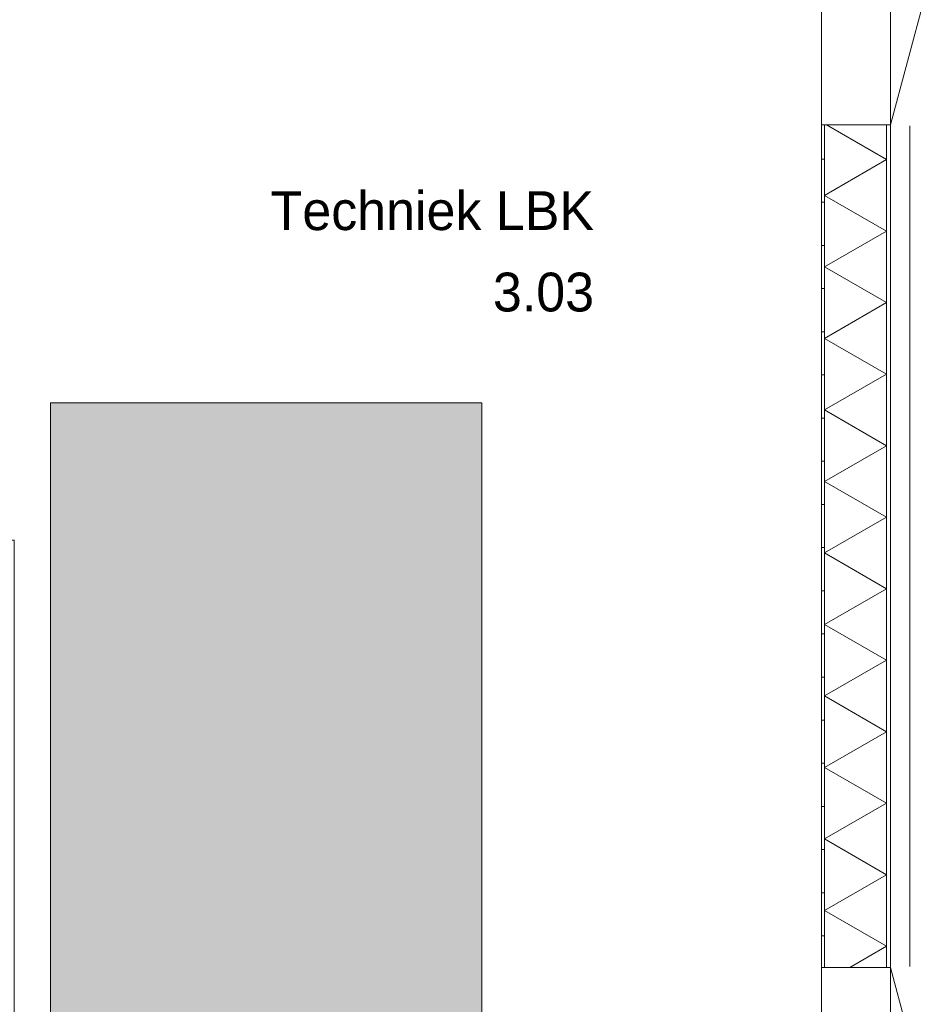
# Model space of a CAD drawing. Header units: millimetres. Extents: x -409 to 257590, y -7854 to 67330.
# Tile 201 of 205: x 180076 to 184216, y 19283 to 23846. Entities that reach past the tile are written whole.
import ezdxf
from ezdxf.enums import TextEntityAlignment as Align

# ---------------------------------------------------------------- set-up
doc = ezdxf.new("R2010")
doc.units = ezdxf.units.MM
doc.header["$MEASUREMENT"] = 0
doc.linetypes.add('B0702', pattern=[117.37, 78.119999, -39.250001])
for name, color, linetype in [('41 Buitenwandafwerking houten latten', 7, 'Continuous'), ('New_21 Buitenwanden', 7, 'Continuous'), ('New_21 Buitenwanden Deuren', 7, 'Continuous'), ('New_21 Buitenwanden Doorsnede-arcering', 7, 'Continuous'), ('New_21 Buitenwanden Laagscheidingslijnen', 7, 'Continuous'), ('New_23 Vloeren', 7, 'Continuous'), ('New_57 Luchtbehandeling', 7, 'Continuous'), ('New_57 Luchtbehandeling Afdek-arcering', 7, 'Continuous'), ('New_Z Ruimtefuncties', 7, 'Continuous'), ('New_Z Ruimtefuncties Zone omranding', 7, 'Continuous'), ('New_Z Ruimtefuncties Zone tekst', 7, 'Continuous')]:
    doc.layers.add(name, color=color, linetype=linetype)
doc.styles.add('GENERATED_STYLE_1', font='txt')

# ---------------------------------------------------------------- blocks, each defined once
blk = doc.blocks.new('Slab_50_3', base_point=(152039.9, 25995.4))
at = {"layer": 'New_23 Vloeren', "color": 1, "linetype": 'Continuous', "lineweight": 0, "flags": 128}
blk.add_lwpolyline([(152039.9, 25995.4), (152039.9, 21435), (166925.3, 21435), (166925.3, 22795), (166805.3, 22795), (166805.3, 24010), (171185.5, 24010, -0.225909), (171564, 23215), (171564.9, 23215), (171564.9, 21435), (180049.9, 21435), (180049.9, 15265.6), (183789.9, 15265.6), (183789.9, 25995.4), (179799.9, 25995.4)], format="xyb", close=True, dxfattribs=at)
blk = doc.blocks.new('*X2601', base_point=(122029.9, 0))
at = {"layer": 'New_21 Buitenwanden Doorsnede-arcering', "linetype": 'Continuous', "lineweight": 0, "true_color": 0xe9ebeb}
for points in [[(184092.1, 23246.9), (184092, 23246.9), (184092, 23096.9), (184092.1, 23096.9)], [(184092.1, 22946.9), (184092, 22946.9), (184092, 22796.9), (184092.1, 22796.9)], [(184092.1, 22646.9), (184092, 22646.9), (184092, 22496.9), (184092.1, 22496.9)], [(184092.1, 22346.9), (184092, 22346.9), (184092, 22196.9), (184092.1, 22196.9)], [(184092.1, 22046.9), (184092, 22046.9), (184092, 21896.9), (184092.1, 21896.9)], [(184092.1, 21746.9), (184092, 21746.9), (184092, 21596.9), (184092.1, 21596.9)], [(184092.1, 21446.9), (184092, 21446.9), (184092, 21296.9), (184092.1, 21296.9)], [(184092.1, 21146.9), (184092, 21146.9), (184092, 20996.9), (184092.1, 20996.9)], [(184092.1, 20846.9), (184092, 20846.9), (184092, 20696.9), (184092.1, 20696.9)], [(184092.1, 20546.9), (184092, 20546.9), (184092, 20396.9), (184092.1, 20396.9)], [(184092.1, 20246.9), (184092, 20246.9), (184092, 20096.9), (184092.1, 20096.9)], [(184092.1, 19946.9), (184092, 19946.9), (184092, 19796.9), (184092.1, 19796.9)], [(184092.1, 19646.9), (184092, 19646.9), (184092, 19496.9), (184092.1, 19496.9)]]:
    blk.add_hatch(color=254, dxfattribs=at).paths.add_polyline_path(points)
blk = doc.blocks.new('*X2604', base_point=(122029.9, 0))
at = {"layer": 'New_21 Buitenwanden Doorsnede-arcering', "linetype": 'Continuous', "lineweight": 0, "true_color": 0xe9ebeb}
for points in [[(183805, 23246.9), (183804.9, 23246.9), (183804.9, 23096.9), (183805, 23096.9)], [(183805, 22946.9), (183804.9, 22946.9), (183804.9, 22796.9), (183805, 22796.9)], [(183805, 22646.9), (183804.9, 22646.9), (183804.9, 22496.9), (183805, 22496.9)], [(183805, 22346.9), (183804.9, 22346.9), (183804.9, 22196.9), (183805, 22196.9)], [(183805, 22046.9), (183804.9, 22046.9), (183804.9, 21896.9), (183805, 21896.9)], [(183805, 21746.9), (183804.9, 21746.9), (183804.9, 21596.9), (183805, 21596.9)], [(183805, 21446.9), (183804.9, 21446.9), (183804.9, 21296.9), (183805, 21296.9)], [(183805, 21146.9), (183804.9, 21146.9), (183804.9, 20996.9), (183805, 20996.9)], [(183805, 20846.9), (183804.9, 20846.9), (183804.9, 20696.9), (183805, 20696.9)], [(183805, 20546.9), (183804.9, 20546.9), (183804.9, 20396.9), (183805, 20396.9)], [(183805, 20246.9), (183804.9, 20246.9), (183804.9, 20096.9), (183805, 20096.9)], [(183805, 19946.9), (183804.9, 19946.9), (183804.9, 19796.9), (183805, 19796.9)], [(183805, 19646.9), (183804.9, 19646.9), (183804.9, 19496.9), (183805, 19496.9)]]:
    blk.add_hatch(color=254, dxfattribs=at).paths.add_polyline_path(points)
blk = doc.blocks.new('*X2607', base_point=(122029.9, 0))
at = {"layer": 'New_21 Buitenwanden Doorsnede-arcering', "color": 254, "linetype": 'Continuous', "lineweight": 0, "true_color": 0xe9ebeb}
for p, q in [((184092, 23197.9), (183813.3, 23358.8)), ((184092, 23197.9), (183805, 23032.2)), ((184092, 22866.5), (183805, 23032.2)), ((184092, 22866.5), (183805, 22700.8)), ((184092, 22535.1), (183805, 22700.8)), ((184092, 22535.1), (183805, 22369.4)), ((184092, 22203.7), (183805, 22369.4)), ((184092, 22203.7), (183805, 22038)), ((184092, 21872.3), (183805, 22038)), ((184092, 21872.3), (183805, 21706.6)), ((184092, 21540.9), (183805, 21706.6)), ((184092, 21540.9), (183805, 21375.2)), ((184092, 21209.5), (183805, 21375.2)), ((184092, 21209.5), (183805, 21043.8)), ((184092, 20878.1), (183805, 21043.8)), ((184092, 20878.1), (183805, 20712.4)), ((184092, 20546.7), (183805, 20712.4)), ((184092, 20546.7), (183805, 20381)), ((184092, 20215.3), (183805, 20381)), ((184092, 20215.3), (183805, 20049.6)), ((184092, 19883.9), (183805, 20049.6)), ((184092, 19883.9), (183805, 19718.2)), ((184092, 19552.5), (183805, 19718.2)), ((184092, 19552.5), (183920.9, 19453.8))]:
    blk.add_line(p, q, dxfattribs=at)
blk = doc.blocks.new('D2 22_8')
at = {"layer": 'New_21 Buitenwanden Deuren', "color": 1, "linetype": 'Continuous', "lineweight": 0}
for p, q in [((-980, 0), (-33.4, 253.6)), ((980, 0), (33.4, 253.6)), ((-980, 0), (0, 0)), ((980, 0), (0, 0)), ((-980, -18), (-980, -72)), ((-980, -18), (-980, -72)), ((980, -18), (980, -72)), ((980, -18), (980, -72)), ((-980, -72), (-980, -305.1)), ((980, -72), (980, -305.1)), ((-980, -305.1), (-980, -320.2)), ((980, -305.1), (980, -320.2))]:
    blk.add_line(p, q, dxfattribs=at)
at = {"layer": 'New_21 Buitenwanden Deuren', "color": 9, "linetype": 'Continuous', "lineweight": 0}
for p, q in [((-980, 0), (-980, -18)), ((-980, 0), (-980, -18)), ((980, 0), (980, -18)), ((980, 0), (980, -18))]:
    blk.add_line(p, q, dxfattribs=at)
at = {"layer": 'New_21 Buitenwanden Deuren', "color": 1, "linetype": 'Continuous', "lineweight": 0}
for centre, start, end in [((-980, 0), 0, 15), ((980, 0), 165, 180)]:
    blk.add_arc(centre, 980, start, end, dxfattribs=at)
blk = doc.blocks.new('Wall_603_3', base_point=(184110.1, 28000.4))
at = {"layer": 'New_21 Buitenwanden Doorsnede-arcering', "linetype": 'Continuous', "lineweight": 0, "true_color": 0xe9ebeb}
h = blk.add_hatch(dxfattribs=at)
h.set_pattern_fill('930_Lijnen_vert_200_0003', color=254, style=0, pattern_type=2)
h.set_pattern_definition([(180, (122029.9, 0), (0, 200), [])])
h.paths.add_polyline_path([(183789.9, 19453.8), (183804.9, 19453.8), (183804.9, 23358.8), (183789.9, 23358.8)])
at = {"layer": 'New_21 Buitenwanden', "color": 8, "linetype": 'Continuous', "lineweight": 0, "true_color": 0x778488}
for p, q in [((183805, 23358.8), (183789.9, 23358.8)), ((184038.1, 23358.8), (183805, 23358.8)), ((184092.1, 23358.8), (184038.1, 23358.8)), ((184110.1, 23358.8), (184092.1, 23358.8)), ((183805, 19453.8), (183789.9, 19453.8)), ((184038.1, 19453.8), (183805, 19453.8)), ((184092.1, 19453.8), (184038.1, 19453.8)), ((184110.1, 19453.8), (184092.1, 19453.8))]:
    blk.add_line(p, q, dxfattribs=at)
at = {"layer": 'New_21 Buitenwanden', "color": 8, "linetype": 'Continuous', "lineweight": 0, "true_color": 0x778488, "flags": 128}
for points in [[(183789.9, 23358.8), (183789.9, 19453.8)], [(184110.1, 19453.8), (184110.1, 23358.8)]]:
    blk.add_lwpolyline(points, dxfattribs=at)
at = {"layer": 'New_21 Buitenwanden Laagscheidingslijnen', "color": 8, "linetype": 'Continuous', "lineweight": 0, "true_color": 0x778488}
for p, q in [((183804.9, 23358.8), (183804.9, 19453.8)), ((183805, 23358.8), (183805, 19453.8)), ((184092, 19453.8), (184092, 23358.8)), ((184092.1, 19453.8), (184092.1, 23358.8))]:
    blk.add_line(p, q, dxfattribs=at)
at = {"layer": 'New_21 Buitenwanden', "color": 8, "lineweight": 0, "true_color": 0x778488}
for name in ['*X2607', '*X2604', '*X2601']:
    blk.add_blockref(name, (122029.9, 0), dxfattribs=at)
at = {"layer": 'New_21 Buitenwanden Deuren', "color": 1, "linetype": 'Continuous', "lineweight": 0, "zscale": 1000, "rotation": 270}
for p in [(184110.1, 24338.8), (184110.1, 18473.8)]:
    blk.add_blockref('D2 22_8', p, dxfattribs=at)
blk = doc.blocks.new('Slab_52_3', base_point=(182217, 22071.1))
at = {"layer": 'New_57 Luchtbehandeling Afdek-arcering', "linetype": 'Continuous', "lineweight": 0, "true_color": 0xffffff}
blk.add_hatch(color=7, dxfattribs=at).paths.add_polyline_path([(182217, 22071.1), (180217.9, 22071.1), (180217.9, 15421.1), (182217, 15421.1)])
at = {"layer": 'New_57 Luchtbehandeling', "color": 1, "linetype": 'Continuous', "lineweight": 0, "flags": 128}
blk.add_lwpolyline([(182217, 22071.1), (182217, 15421.1), (180217.9, 15421.1), (180217.9, 22071.1)], close=True, dxfattribs=at)
blk = doc.blocks.new('Techniek LBK_3.03_78_3', base_point=(181983, 22762.6))
at = {"layer": 'New_Z Ruimtefuncties Zone tekst', "color": 2, "lineweight": 0, "style": 'GENERATED_STYLE_1'}
for tag, p in [('DUMMY_938', (182736.7, 23092.6)), ('ROOM_NAME', (182736.7, 23051.4)), ('DUMMY_939', (182736.7, 22715.4)), ('ROOM_NUMBER', (182736.7, 22674.3))]:
    blk.add_attdef(tag, text='', height=180, dxfattribs=at).set_placement(p, align=Align.TOP_RIGHT)
blk = doc.blocks.new('Curtain Wall_99_3', base_point=(122029.9, 0))
at = {"layer": '41 Buitenwandafwerking houten latten', "color": 1, "linetype": 'Continuous', "lineweight": 0}
for p, q in [((184199.1, 23353.8), (184199.1, 23354.8)), ((184199.1, 23253.8), (184199.1, 23353.8)), ((184199.1, 23153.8), (184199.1, 23253.8)), ((184199.1, 23108.8), (184199.1, 23153.8)), ((184199.1, 23008.8), (184199.1, 23108.8)), ((184199.1, 22908.8), (184199.1, 23008.8)), ((184199.1, 22808.8), (184199.1, 22908.8)), ((184199.1, 22763.8), (184199.1, 22808.8)), ((184199.1, 22663.8), (184199.1, 22763.8)), ((184199.1, 22563.8), (184199.1, 22663.8)), ((184199.1, 22463.8), (184199.1, 22563.8)), ((184199.1, 22418.8), (184199.1, 22463.8)), ((184199.1, 22318.8), (184199.1, 22418.8)), ((184199.1, 22218.8), (184199.1, 22318.8)), ((184199.1, 22118.8), (184199.1, 22218.8)), ((184199.1, 22073.8), (184199.1, 22118.8)), ((184199.1, 21973.8), (184199.1, 22073.8)), ((184199.1, 21873.8), (184199.1, 21973.8)), ((184199.1, 21773.8), (184199.1, 21873.8)), ((184199.1, 21728.8), (184199.1, 21773.8)), ((184199.1, 21628.8), (184199.1, 21728.8)), ((184199.1, 21528.8), (184199.1, 21628.8)), ((184199.1, 21428.8), (184199.1, 21528.8)), ((184199.1, 21383.8), (184199.1, 21428.8)), ((184199.1, 21283.8), (184199.1, 21383.8)), ((184199.1, 21183.8), (184199.1, 21283.8)), ((184199.1, 21083.8), (184199.1, 21183.8)), ((184199.1, 21038.8), (184199.1, 21083.8)), ((184199.1, 20938.8), (184199.1, 21038.8)), ((184199.1, 20838.8), (184199.1, 20938.8)), ((184199.1, 20738.8), (184199.1, 20838.8)), ((184199.1, 20693.8), (184199.1, 20738.8)), ((184199.1, 20593.8), (184199.1, 20693.8)), ((184199.1, 20493.8), (184199.1, 20593.8)), ((184199.1, 20393.8), (184199.1, 20493.8)), ((184199.1, 20348.8), (184199.1, 20393.8)), ((184199.1, 20248.8), (184199.1, 20348.8)), ((184199.1, 20148.8), (184199.1, 20248.8)), ((184199.1, 20048.8), (184199.1, 20148.8)), ((184199.1, 20003.8), (184199.1, 20048.8)), ((184199.1, 19903.8), (184199.1, 20003.8)), ((184199.1, 19803.8), (184199.1, 19903.8)), ((184199.1, 19703.8), (184199.1, 19803.8)), ((184199.1, 19658.8), (184199.1, 19703.8)), ((184199.1, 19558.8), (184199.1, 19658.8)), ((184199.1, 19458.8), (184199.1, 19558.8))]:
    blk.add_line(p, q, dxfattribs=at)
at = {"layer": '41 Buitenwandafwerking houten latten', "color": 253, "linetype": 'B0702', "lineweight": 0, "true_color": 0x99a3a6, "flags": 128}
blk.add_lwpolyline([(184199.1, 19458.8), (184199.1, 19558.8), (184199.1, 19658.8), (184199.1, 19703.8), (184199.1, 19803.8), (184199.1, 19903.8), (184199.1, 20003.8), (184199.1, 20048.8), (184199.1, 20148.8), (184199.1, 20248.8), (184199.1, 20348.8), (184199.1, 20393.8), (184199.1, 20493.8), (184199.1, 20593.8), (184199.1, 20693.8), (184199.1, 20738.8), (184199.1, 20838.8), (184199.1, 20938.8), (184199.1, 21038.8), (184199.1, 21083.8), (184199.1, 21183.8), (184199.1, 21283.8), (184199.1, 21383.8), (184199.1, 21428.8), (184199.1, 21528.8), (184199.1, 21628.8), (184199.1, 21728.8), (184199.1, 21773.8), (184199.1, 21873.8), (184199.1, 21973.8), (184199.1, 22073.8), (184199.1, 22118.8), (184199.1, 22218.8), (184199.1, 22318.8), (184199.1, 22418.8), (184199.1, 22463.8), (184199.1, 22563.8), (184199.1, 22663.8), (184199.1, 22763.8), (184199.1, 22808.8), (184199.1, 22908.8), (184199.1, 23008.8), (184199.1, 23108.8), (184199.1, 23153.8), (184199.1, 23253.8), (184199.1, 23353.8), (184199.1, 23354.8)], dxfattribs=at)

msp = doc.modelspace()

# ---------------------------------------------------------------- linework, layer by layer
at = {"layer": 'New_Z Ruimtefuncties Zone omranding', "color": 142, "linetype": 'Continuous', "lineweight": 0, "true_color": 0x0ca2d3, "flags": 128}
msp.add_lwpolyline([(180049.9, 15250), (183790, 15250), (183790, 25995.1), (179799.9, 25995.1), (179799.9, 21435), (180049.9, 21435)], close=True, dxfattribs=at)

# ---------------------------------------------------------------- block references
at = {"layer": '41 Buitenwandafwerking houten latten', "linetype": 'Continuous', "lineweight": 0}
msp.add_blockref('Curtain Wall_99_3', (122029.9, 0), dxfattribs=at)
at = {"layer": 'New_21 Buitenwanden', "color": 8, "lineweight": 0, "true_color": 0x778488}
msp.add_blockref('Wall_603_3', (184110.1, 28000.4), dxfattribs=at)
at = {"layer": 'New_23 Vloeren', "color": 1, "linetype": 'Continuous', "lineweight": 0}
msp.add_blockref('Slab_50_3', (152039.9, 25995.4), dxfattribs=at)
at = {"layer": 'New_57 Luchtbehandeling', "color": 1, "linetype": 'Continuous', "lineweight": 0}
msp.add_blockref('Slab_52_3', (182217, 22071.1), dxfattribs=at)
at = {"layer": 'New_Z Ruimtefuncties', "color": 2, "linetype": 'Continuous', "lineweight": 0}
msp.add_blockref('Techniek LBK_3.03_78_3', (181983, 22762.6), dxfattribs=at).add_auto_attribs({'ROOM_NAME': 'Techniek LBK', 'ROOM_NUMBER': '3.03'})

doc.saveas('drawing.dxf')
